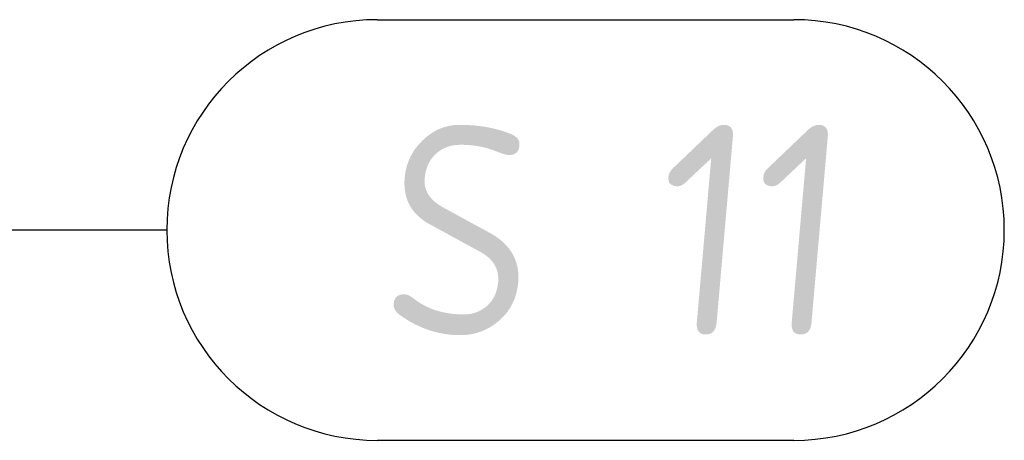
# Model space of a CAD drawing. Header units: millimetres. Extents: x 4047 to 23472, y 1613 to 16682.
# Tile 10 of 86: x 8567 to 9269, y 5353 to 5653. Entities that reach past the tile are written whole.
import ezdxf

# ---------------------------------------------------------------- set-up
doc = ezdxf.new("R2010")
doc.units = ezdxf.units.MM
doc.layers.add('Rbcs_EX_Wymiary', color=7, linetype='Continuous')
doc.styles.add('RBCS_dim1', font='isocpeur.ttf', dxfattribs={"width": 0.9, "oblique": 5, "height": 3})

msp = doc.modelspace()

# ---------------------------------------------------------------- linework, layer by layer
at = {"layer": 'Rbcs_EX_Wymiary', "color": 3}
for p, q in [((8822.14, 5653.34), (9118.77, 5653.34)), ((8672.14, 5503.34), (8522.14, 5503.34)), ((9118.77, 5353.34), (8822.14, 5353.34))]:
    msp.add_line(p, q, dxfattribs=at)
for centre, start, end in [((8822.14, 5503.34), 90, 270), ((9118.77, 5503.34), 270, 90)]:
    msp.add_arc(centre, 150, start, end, dxfattribs=at)

# ---------------------------------------------------------------- texts
at = {"layer": 'Rbcs_EX_Wymiary', "color": 6, "ltscale": 50, "insert": (8822.14, 5428.34), "char_height": 150, "attachment_point": 7, "style": 'RBCS_dim1'}
msp.add_mtext('S 11', dxfattribs=at)

doc.saveas('drawing.dxf')
